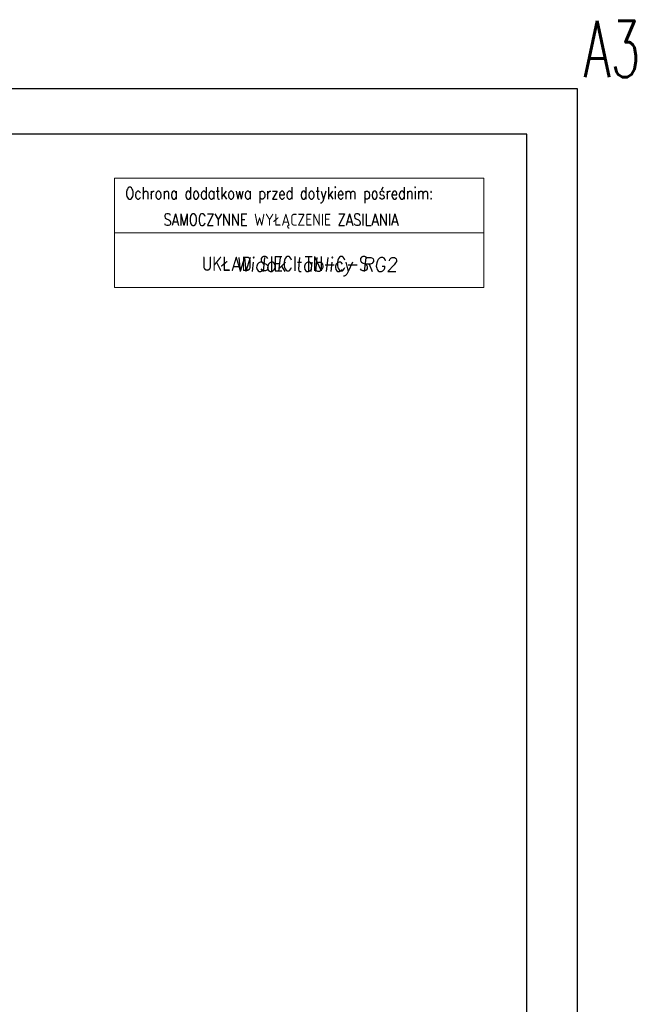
# Model space of a CAD drawing. Extents: x -635870 to -372006, y -44437 to 104716.
# Tile 190 of 221: x -507646 to -496724, y -26387 to -8954. Entities that reach past the tile are written whole.
import ezdxf

# ---------------------------------------------------------------- set-up
doc = ezdxf.new("R2010")
doc.units = 0
doc.header["$MEASUREMENT"] = 0
doc.layers.add('$ IE Tabela', color=7, linetype='Continuous')
doc.layers.add('$ IE_OPISY', color=7, linetype='Continuous', lineweight=25)
doc.layers.add('$ IE_SCHEMAT', color=7, linetype='Continuous', lineweight=0)
doc.styles.add('R', font='romans.shx', dxfattribs={"width": 0.85})
doc.styles.add('ROMANS', font='romans.shx', dxfattribs={"width": 0.85})

# ---------------------------------------------------------------- blocks, each defined once
blk = doc.blocks.new('a3eee')
at = {"layer": '$ IE Tabela'}
for p, q in [((23930.8, 4176.8), (19730.8, 4176.8)), ((23930.8, 1206.8), (23930.8, 4176.8)), ((23840.8, 4096.8), (19890.8, 4096.8)), ((23840.8, 1286.8), (23840.8, 4096.8))]:
    blk.add_line(p, q, dxfattribs=at)
at = {"layer": '$ IE Tabela', "style": 'ROMANS', "width": 0.6168}
blk.add_text('A3', height=100, dxfattribs=at).set_placement((23941.8, 4197.5))

msp = doc.modelspace()

# ---------------------------------------------------------------- linework, layer by layer
at = {"layer": '$ IE_OPISY', "color": 7, "lineweight": 0}
for p, q in [((-505966, -11759), (-499424, -11759)), ((-505966, -13696), (-505966, -11759)), ((-499424, -11759), (-499424, -13696)), ((-505966, -12728), (-499424, -12728)), ((-499424, -13696), (-505966, -13696))]:
    msp.add_line(p, q, dxfattribs=at)

# ---------------------------------------------------------------- block references
at = {"layer": '$ IE Tabela', "transparency": 33554687, "xscale": 10, "yscale": 10, "zscale": 10}
msp.add_blockref('a3eee', (-737074, -51948), dxfattribs=at)

# ---------------------------------------------------------------- texts
at = {"layer": '$ IE_OPISY', "color": 7, "lineweight": 0, "style": 'ROMANS', "width": 0.8}
for s, height, p in [('Ochrona dodatkowa przed dotykiem pośrednim:', 210.63, (-505775, -12133)), ('SAMOCZYNNE WYŁĄCZENIE ZASILANIA', 210.63, (-505098, -12601)), ('UKŁAD SIECI TN-C-S', 252.75, (-504417, -13402))]:
    msp.add_text(s, height=height, dxfattribs=at).set_placement(p)
at = {"layer": '$ IE_SCHEMAT', "color": 0, "ltscale": 2, "insert": (-503813, -13165), "char_height": 250, "attachment_point": 1, "style": 'R'}
msp.add_mtext_dynamic_manual_height_columns('\\Q6;\\W0.95;Widok tablicy RG2', width=19698.09, gutter_width=40, heights=[0], dxfattribs=at)

doc.saveas('drawing.dxf')
